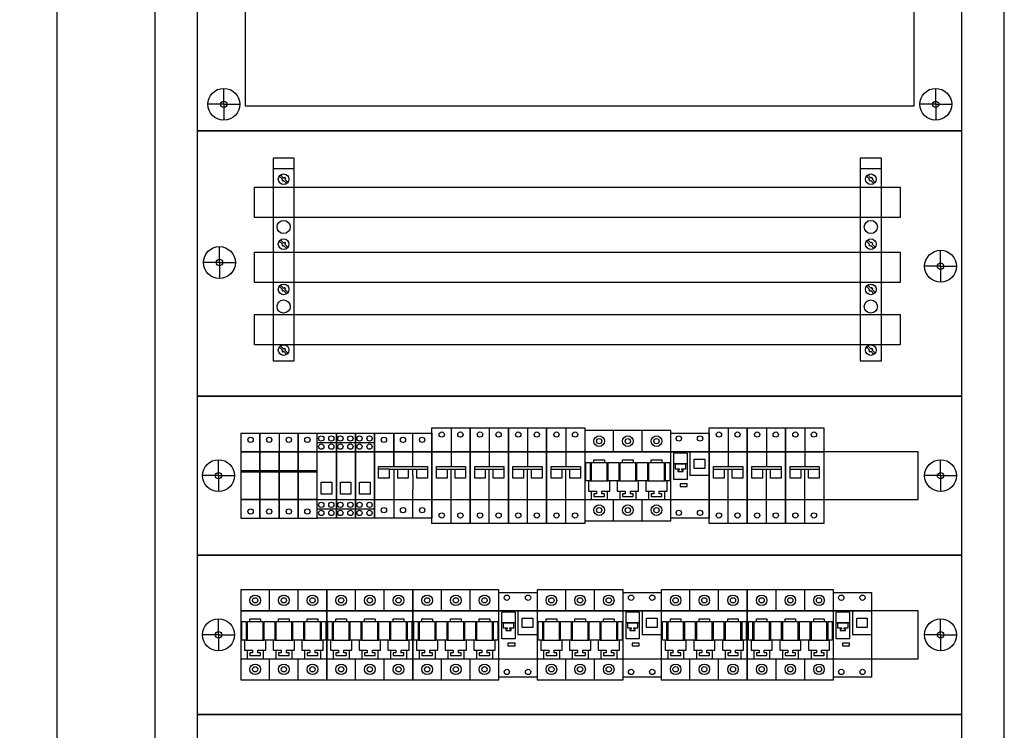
# Model space of a CAD drawing. Header units: centimetres. Extents: x -4250 to -484, y 169 to 6592.
# Tile 119 of 178: x -1209 to -1116, y 4476 to 4543. Entities that reach past the tile are written whole.
import ezdxf

# ---------------------------------------------------------------- set-up
doc = ezdxf.new("R2010")
doc.units = ezdxf.units.CM
doc.layers.add('1', color=7, linetype='Continuous')
doc.layers.add('żółty', color=2, linetype='Continuous')
doc.dimstyles.new('ISO-25', dxfattribs={"dimtxt": 2.5, "dimasz": 2.5, "dimexe": 1.25, "dimexo": 0.625, "dimtad": 1, "dimdsep": 46, "dimtxsty": 'Standard', "dimcen": 2.5, "dimadec": 0, "dimazin": 0, "dimtfac": 1, "dimtmove": 0, "dimatfit": 3, "dimfxl": 0, "dimarcsym": 0})

# ---------------------------------------------------------------- blocks, each defined once
blk = doc.blocks.new('*D66')
at = {"layer": '1', "color": 0, "lineweight": -2, "transparency": 16777216}
for p, q in [((-1196.827, 4584.572), (-1206.659, 4584.572)), ((-1205.409, 4387.072), (-1205.409, 4582.072)), ((-1196.827, 4384.572), (-1206.659, 4384.572))]:
    blk.add_line(p, q, dxfattribs=at)
at = {"layer": '1', "color": 0, "transparency": 16777216}
for points in [[(-1204.993, 4582.072), (-1205.826, 4582.072), (-1205.409, 4584.572)], [(-1205.826, 4387.072), (-1204.993, 4387.072), (-1205.409, 4384.572)]]:
    blk.add_solid(points, dxfattribs=at)
at = {"layer": 'Defpoints', "color": 0, "transparency": 16777216}
for p in [(-1205.409, 4584.572), (-1196.202, 4584.572), (-1196.202, 4384.572)]:
    blk.add_point(p, dxfattribs=at)
blk = doc.blocks.new('108361_568740629')
for p, q in [((2.5, 47.5), (2.5, 49)), ((69.543, 47.5), (69.543, 49)), ((2.5, 47.5), (1, 47.5)), ((2.5, 47.5), (2.5, 46)), ((2.5, 47.5), (4, 47.5)), ((69.543, 47.5), (68.043, 47.5)), ((69.543, 47.5), (69.543, 46)), ((69.543, 47.5), (71.043, 47.5)), ((2.5, 2.5), (2.5, 4)), ((69.543, 2.5), (69.543, 4)), ((2.5, 2.5), (1, 2.5)), ((2.5, 2.5), (2.5, 1)), ((2.5, 2.5), (4, 2.5)), ((69.543, 2.5), (68.043, 2.5)), ((69.543, 2.5), (71.043, 2.5)), ((69.543, 2.5), (69.543, 1))]:
    blk.add_line(p, q)
for points in [[(0, 50), (0, 0), (72, 0), (72, 50)], [(4.5, 47.65), (4.5, 2.35), (67.5, 2.35), (67.5, 47.65)]]:
    blk.add_lwpolyline(points, close=True)
for centre, radius in [((2.5, 47.5), 1.5), ((69.543, 47.5), 1.5), ((2.5, 47.5), 0.3), ((69.543, 47.5), 0.3), ((2.5, 2.5), 1.5), ((69.543, 2.5), 1.5), ((2.5, 2.5), 0.3), ((69.543, 2.5), 0.3)]:
    blk.add_circle(centre, radius)
at = {"flags": 1}
for tag, p in [('BD', (74.741, 16.453)), ('NK', (74.741, 14.461)), ('TYP', (74.741, 12.861)), ('PO', (74.741, 11.323))]:
    blk.add_attdef(tag, p, '', height=1, dxfattribs=at)
blk = doc.blocks.new('247698_725980249')
for p, q in [((0, -1.75), (0, 6.25)), ((0, 6.25), (1.8, 6.25)), ((1.8, 6.25), (3.6, 6.25)), ((1.8, 3.125), (1.8, 6.25)), ((1.8, 6.25), (1.8, 3.125)), ((3.6, 6.25), (5.4, 6.25)), ((3.6, 3.125), (3.6, 6.25)), ((5.4, 6.25), (5.4, -1.75)), ((0, 4.5), (1.8, 4.5)), ((1.8, 4.5), (3.6, 4.5)), ((3.6, 4.5), (5.4, 4.5)), ((0.375, 2.875), (0.375, 3.125)), ((0.375, 3.125), (4.975, 3.125)), ((0.375, 2), (0.375, 2.875)), ((1.375, 2.875), (0.375, 2.875)), ((0.375, 2.875), (0.375, 2.875)), ((0.375, 2.875), (0.375, 2.875)), ((1.375, 2.875), (1.375, 2)), ((1.375, 2.875), (4.975, 2.875)), ((1.8, 2.875), (1.8, -1.75)), ((2.175, 2), (2.175, 2.875)), ((3.175, 2.875), (3.175, 2)), ((3.6, 2.25), (3.6, 2.875)), ((3.975, 2), (3.975, 2.875)), ((3.975, 2.875), (3.975, 2.875)), ((3.975, 2.875), (3.975, 2.875)), ((4.975, 3.125), (4.975, 2.75)), ((4.975, 3.125), (4.975, 3.125)), ((4.975, 2.875), (4.975, 2)), ((4.975, 2.875), (4.975, 2.875)), ((4.975, 2.875), (4.975, 2.875)), ((4.975, 2.875), (4.975, 2.875)), ((1.375, 2), (0.375, 2)), ((3.175, 2), (2.175, 2)), ((3.6, 2.25), (3.6, 0.989)), ((4.975, 2), (3.975, 2)), ((3.6, -1.75), (3.6, 0.989)), ((0, 0), (1.8, 0)), ((1.8, 0), (3.6, 0)), ((3.6, 0), (5.4, 0)), ((1.8, -1.75), (0, -1.75)), ((3.6, -1.75), (1.8, -1.75)), ((5.4, -1.75), (3.6, -1.75))]:
    blk.add_line(p, q)
for centre in [(0.875, 5.625), (2.675, 5.625), (4.475, 5.625), (0.875, -1), (2.675, -1), (4.475, -1)]:
    blk.add_circle(centre, 0.25)
at = {"flags": 1}
for tag, p in [('BD', (6.637, 5.482)), ('NK', (6.637, 2.919)), ('TYP', (6.637, 0.727)), ('PO', (6.637, -1.51))]:
    blk.add_attdef(tag, p, '', height=0.5, dxfattribs=at)
blk = doc.blocks.new('286690_1790574627')
for p, q in [((2, 7.5), (2, 9)), ((70, 7.5), (70, 9)), ((2, 7.5), (0.5, 7.5)), ((2, 7.5), (3.5, 7.5)), ((2, 7.5), (2, 6)), ((70, 7.5), (68.5, 7.5)), ((70, 7.5), (70, 6)), ((70, 7.5), (71.5, 7.5))]:
    blk.add_line(p, q)
for points in [[(0, 0), (72, 0), (72, 15), (0, 15)], [(4.1, 5.25), (67.9, 5.25), (67.9, 9.75), (4.1, 9.75)]]:
    blk.add_lwpolyline(points, close=True)
for centre, radius in [((2, 7.5), 1.5), ((70, 7.5), 1.5), ((2, 7.5), 0.3), ((70, 7.5), 0.3)]:
    blk.add_circle(centre, radius)
at = {"flags": 1}
for tag, p in [('BD', (74.383, 9.534)), ('NK', (74.383, 7.542)), ('TYP', (74.383, 5.942)), ('PO', (74.383, 4.404))]:
    blk.add_attdef(tag, p, '', height=1, dxfattribs=at)
blk = doc.blocks.new('108393_1617907489')
for p, q in [((2.086, 12.585), (2.086, 14.085)), ((70, 12.236), (70, 13.736)), ((2.086, 12.585), (0.586, 12.585)), ((2.086, 12.585), (3.586, 12.585)), ((2.086, 12.585), (2.086, 11.085)), ((70, 12.236), (68.5, 12.236)), ((70, 12.236), (71.5, 12.236)), ((70, 12.236), (70, 10.736))]:
    blk.add_line(p, q)
blk.add_lwpolyline([(0, 25), (0, 0), (72, 0), (72, 25)], close=True)
for centre, radius in [((2.086, 12.585), 1.5), ((70, 12.236), 1.5), ((2.086, 12.585), 0.3), ((70, 12.236), 0.3)]:
    blk.add_circle(centre, radius)
at = {"flags": 1}
for tag, p in [('BD', (73.281, 11.748)), ('NK', (73.281, 9.756)), ('TYP', (73.281, 8.155)), ('PO', (73.281, 6.618))]:
    blk.add_attdef(tag, p, '', height=1, dxfattribs=at)
blk = doc.blocks.new('F1955003')
for p, q in [((8.1, 6.5), (0, 6.5)), ((0, 6.5), (0, -2)), ((2.7, 4.5), (2.7, 6.5)), ((5.4, 4.5), (5.4, 6.5)), ((8.1, -2), (8.1, 6.5)), ((0, 4.5), (2.7, 4.5)), ((0.85, 3.5), (0.85, 3.75)), ((0.85, 3.75), (1.85, 3.75)), ((1.85, 3.75), (1.85, 3.5)), ((2.7, 4.5), (5.4, 4.5)), ((3.55, 3.5), (3.55, 3.75)), ((3.55, 3.75), (4.55, 3.75)), ((4.55, 3.75), (4.55, 3.5)), ((5.4, 4.5), (8.1, 4.5)), ((6.25, 3.5), (6.25, 3.75)), ((6.25, 3.75), (7.25, 3.75)), ((7.25, 3.75), (7.25, 3.5)), ((8.1, 0), (8.1, 4.5)), ((0.1, 3.5), (0.5, 3.5)), ((0.1, 1.75), (0.1, 3.5)), ((0.5, 3.5), (0.5, 1.75)), ((0.6, 3.5), (2.1, 3.5)), ((0.6, 3.5), (0.6, 1.75)), ((2.1, 1.75), (2.1, 3.5)), ((2.2, 1.75), (2.2, 3.5)), ((2.2, 3.5), (3, 3.5)), ((2.4, 3.5), (3.2, 3.5)), ((3.2, 3.5), (3.2, 1.75)), ((3.3, 3.5), (4.8, 3.5)), ((3.3, 3.5), (3.3, 1.75)), ((4.8, 1.75), (4.8, 3.5)), ((4.9, 3.5), (5.7, 3.5)), ((4.9, 1.75), (4.9, 3.5)), ((5.1, 3.5), (5.9, 3.5)), ((5.9, 3.5), (5.9, 1.75)), ((6, 3.5), (7.5, 3.5)), ((6, 3.5), (6, 1.75)), ((7.5, 1.75), (7.5, 3.5)), ((7.6, 1.75), (7.6, 3.5)), ((7.6, 3.5), (8, 3.5)), ((8, 3.5), (8, 1.75)), ((0.6, 1.75), (0.1, 1.75)), ((0.35, 1.75), (0.35, 0.8)), ((0.35, 1.75), (0.35, 0.8)), ((0.5, 1.75), (0.6, 1.75)), ((0.5, 1.75), (0.6, 1.75)), ((0.5, 1.75), (0.6, 1.75)), ((0.5, 1.75), (0.6, 1.75)), ((0.6, 1.75), (2.1, 1.75)), ((0.6, 1.75), (2.1, 1.75)), ((0.6, 1.75), (2.1, 1.75)), ((0.6, 1.75), (2.1, 1.75)), ((2.1, 1.75), (2.2, 1.75)), ((2.1, 1.75), (2.2, 1.75)), ((2.1, 1.75), (2.2, 1.75)), ((2.1, 1.75), (2.2, 1.75)), ((3, 1.75), (2.2, 1.75)), ((2.35, 0.8), (2.35, 1.75)), ((2.35, 0.8), (2.35, 1.75)), ((3.2, 1.75), (2.4, 1.75)), ((3.05, 1.75), (3.05, 0.8)), ((3.05, 1.75), (3.05, 0.8)), ((3.2, 1.75), (3.3, 1.75)), ((3.2, 1.75), (3.3, 1.75)), ((3.2, 1.75), (3.3, 1.75)), ((3.2, 1.75), (3.3, 1.75)), ((3.3, 1.75), (4.8, 1.75)), ((3.3, 1.75), (4.8, 1.75)), ((3.3, 1.75), (4.8, 1.75)), ((3.3, 1.75), (4.8, 1.75)), ((4.8, 1.75), (4.9, 1.75)), ((4.8, 1.75), (4.9, 1.75)), ((4.8, 1.75), (4.9, 1.75)), ((4.8, 1.75), (4.9, 1.75)), ((5.7, 1.75), (4.9, 1.75)), ((5.05, 0.8), (5.05, 1.75)), ((5.05, 0.8), (5.05, 1.75)), ((5.9, 1.75), (5.1, 1.75)), ((5.75, 1.75), (5.75, 0.8)), ((5.75, 1.75), (5.75, 0.8)), ((5.9, 1.75), (6, 1.75)), ((5.9, 1.75), (6, 1.75)), ((5.9, 1.75), (6, 1.75)), ((5.9, 1.75), (6, 1.75)), ((6, 1.75), (7.5, 1.75)), ((6, 1.75), (7.5, 1.75)), ((6, 1.75), (7.5, 1.75)), ((6, 1.75), (7.5, 1.75)), ((7.5, 1.75), (7.6, 1.75)), ((7.5, 1.75), (7.6, 1.75)), ((7.5, 1.75), (7.6, 1.75)), ((7.5, 1.75), (7.6, 1.75)), ((8, 1.75), (7.6, 1.75)), ((7.75, 0.8), (7.75, 1.75)), ((7.75, 0.8), (7.75, 1.75)), ((0, 0), (2.7, 0)), ((0.35, 0.8), (1.1, 0.8)), ((0.35, 0.8), (1.1, 0.8)), ((0.6, 0.8), (0.6, 0)), ((0.6, 0.8), (0.6, 0)), ((0.85, 0.55), (0.85, 0.3)), ((1.1, 0.55), (0.85, 0.55)), ((1.1, 0.55), (0.85, 0.55)), ((0.85, 0.55), (0.85, 0.3)), ((0.85, 0.3), (1.85, 0.3)), ((0.85, 0.3), (1.85, 0.3)), ((1.1, 0.8), (1.1, 0.55)), ((1.1, 0.8), (1.1, 0.55)), ((1.6, 0.8), (2.35, 0.8)), ((1.6, 0.8), (2.35, 0.8)), ((1.6, 0.55), (1.6, 0.8)), ((1.6, 0.55), (1.6, 0.8)), ((1.85, 0.55), (1.6, 0.55)), ((1.85, 0.55), (1.6, 0.55)), ((1.85, 0.3), (1.85, 0.55)), ((1.85, 0.3), (1.85, 0.55)), ((2.1, 0.8), (2.1, 0)), ((2.1, 0.8), (2.1, 0)), ((2.7, -2), (2.7, 0)), ((2.7, 0), (5.4, 0)), ((3.05, 0.8), (3.8, 0.8)), ((3.05, 0.8), (3.8, 0.8)), ((3.3, 0.8), (3.3, 0)), ((3.3, 0.8), (3.3, 0)), ((3.55, 0.55), (3.55, 0.3)), ((3.8, 0.55), (3.55, 0.55)), ((3.8, 0.55), (3.55, 0.55)), ((3.55, 0.55), (3.55, 0.3)), ((3.55, 0.3), (4.55, 0.3)), ((3.55, 0.3), (4.55, 0.3)), ((3.8, 0.8), (3.8, 0.55)), ((3.8, 0.8), (3.8, 0.55)), ((4.3, 0.55), (4.3, 0.8)), ((4.3, 0.8), (5.05, 0.8)), ((4.3, 0.8), (5.05, 0.8)), ((4.3, 0.55), (4.3, 0.8)), ((4.55, 0.55), (4.3, 0.55)), ((4.55, 0.55), (4.3, 0.55)), ((4.55, 0.3), (4.55, 0.55)), ((4.55, 0.3), (4.55, 0.55)), ((4.8, 0.8), (4.8, 0)), ((4.8, 0.8), (4.8, 0)), ((5.4, -2), (5.4, 0)), ((5.4, 0), (8.1, 0)), ((5.75, 0.8), (6.5, 0.8)), ((5.75, 0.8), (6.5, 0.8)), ((6, 0.8), (6, 0)), ((6, 0.8), (6, 0)), ((6.25, 0.55), (6.25, 0.3)), ((6.5, 0.55), (6.25, 0.55)), ((6.5, 0.55), (6.25, 0.55)), ((6.25, 0.55), (6.25, 0.3)), ((6.25, 0.3), (7.25, 0.3)), ((6.25, 0.3), (7.25, 0.3)), ((6.5, 0.8), (6.5, 0.55)), ((6.5, 0.8), (6.5, 0.55)), ((7, 0.8), (7.75, 0.8)), ((7, 0.8), (7.75, 0.8)), ((7, 0.55), (7, 0.8)), ((7, 0.55), (7, 0.8)), ((7.25, 0.55), (7, 0.55)), ((7.25, 0.55), (7, 0.55)), ((7.25, 0.3), (7.25, 0.55)), ((7.25, 0.3), (7.25, 0.55)), ((7.5, 0.8), (7.5, 0)), ((7.5, 0.8), (7.5, 0)), ((0, -2), (8.1, -2))]:
    blk.add_line(p, q)
for centre, radius in [((1.35, 5.5), 0.5), ((1.35, 5.5), 0.25), ((4.05, 5.5), 0.5), ((4.05, 5.5), 0.25), ((6.75, 5.5), 0.5), ((6.75, 5.5), 0.25), ((1.35, -1), 0.5), ((1.35, -1), 0.25), ((4.05, -1), 0.5), ((4.05, -1), 0.25), ((6.75, -1), 0.5), ((6.75, -1), 0.25)]:
    blk.add_circle(centre, radius)
at = {"flags": 1}
for tag, p in [('BD', (8.82, 5.889)), ('NK', (8.82, 3.568)), ('TYP', (8.82, 2.156)), ('PO', (8.82, 0.642))]:
    blk.add_attdef(tag, p, '', height=0.5, dxfattribs=at)
blk = doc.blocks.new('F952530410')
for p, q in [((0, 6.25), (1.8, 6.25)), ((0, 6.25), (0, -1.75)), ((1.8, 6.25), (1.8, 0)), ((1.8, 4.5), (1.8, 6.25)), ((1.8, 6.25), (3.6, 6.25)), ((3.6, 6.25), (3.6, 0)), ((3.6, 6.25), (5.4, 6.25)), ((5.4, 4.5), (5.4, 6.25)), ((5.4, 6.25), (5.4, 0)), ((5.4, 6.25), (7.2, 6.25)), ((7.2, -1.75), (7.2, 6.25)), ((0, 4.5), (1.8, 4.5)), ((1.8, 4.5), (3.6, 4.5)), ((1.8, 0), (1.8, 4.5)), ((3.6, 4.5), (5.4, 4.5)), ((3.6, 0), (3.6, 4.5)), ((5.4, 4.5), (7.2, 4.5)), ((5.4, 0), (5.4, 4.5)), ((0, 2.75), (1.8, 2.75)), ((0, 2.625), (1.8, 2.625)), ((1.8, 2.75), (3.6, 2.75)), ((1.8, 2.625), (3.6, 2.625)), ((3.6, 2.75), (5.4, 2.75)), ((3.6, 2.625), (5.4, 2.625)), ((5.4, 2.75), (7.2, 2.75)), ((5.4, 2.625), (7.2, 2.625)), ((1.8, 0), (0, 0)), ((1.8, -1.75), (1.8, 0.25)), ((1.8, 0), (1.8, -1.75)), ((3.6, 0), (1.8, 0)), ((3.6, -1.75), (3.6, 0.25)), ((3.6, 0), (3.6, -1.75)), ((5.4, 0), (3.6, 0)), ((5.4, -1.75), (5.4, 0.25)), ((5.4, 0), (5.4, -1.75)), ((7.2, 0), (5.4, 0)), ((0, -1.75), (1.8, -1.75)), ((1.8, -1.75), (3.6, -1.75)), ((3.6, -1.75), (5.4, -1.75)), ((5.4, -1.75), (7.2, -1.75))]:
    blk.add_line(p, q)
for centre in [(0.925, 5.625), (2.675, 5.625), (4.525, 5.625), (6.275, 5.625), (0.925, -1.125), (2.675, -1.125), (4.525, -1.125), (6.275, -1.125)]:
    blk.add_circle(centre, 0.25)
at = {"flags": 1}
for tag, p in [('BD', (7.734, 4.339)), ('NK', (7.734, 2.347)), ('TYP', (7.734, 0.747)), ('PO', (7.734, -0.791))]:
    blk.add_attdef(tag, p, '', height=1, dxfattribs=at)
blk = doc.blocks.new('107066_180471773')
for p, q in [((0, 18.1), (2, 18.1)), ((0.887, 17.1), (0.594, 17.392)), ((1, 17.213), (0.708, 17.506)), ((0.887, 17.1), (0.816, 17.029)), ((0.816, 17.029), (0.929, 16.916)), ((1, 16.987), (0.929, 16.916)), ((1, 17.213), (1.071, 17.284)), ((1.292, 16.694), (1, 16.987)), ((1.071, 17.284), (1.184, 17.171)), ((1.113, 17.1), (1.184, 17.171)), ((1.406, 16.808), (1.113, 17.1)), ((0.887, 10.979), (0.594, 11.272)), ((1, 11.093), (0.708, 11.385)), ((1, 11.093), (1.071, 11.163)), ((1.071, 11.163), (1.184, 11.05)), ((0.887, 10.979), (0.816, 10.909)), ((0.816, 10.909), (0.929, 10.796)), ((1, 10.866), (0.929, 10.796)), ((1.292, 10.574), (1, 10.866)), ((1.113, 10.979), (1.184, 11.05)), ((1.406, 10.687), (1.113, 10.979)), ((0.887, 6.721), (0.594, 7.013)), ((1, 6.834), (0.708, 7.126)), ((0.887, 6.721), (0.816, 6.65)), ((0.816, 6.65), (0.929, 6.537)), ((1, 6.607), (0.929, 6.537)), ((1, 6.834), (1.071, 6.904)), ((1.292, 6.315), (1, 6.607)), ((1.071, 6.904), (1.184, 6.791)), ((1.113, 6.721), (1.184, 6.791)), ((1.406, 6.428), (1.113, 6.721)), ((0.887, 1), (0.594, 1.292)), ((1, 1.113), (0.708, 1.406)), ((0.887, 1), (0.816, 0.929)), ((0.816, 0.929), (0.929, 0.816)), ((1, 1.113), (1.071, 1.184)), ((1.071, 1.184), (1.184, 1.071)), ((1.113, 1), (1.184, 1.071)), ((1.406, 0.708), (1.113, 1)), ((1, 0.887), (0.929, 0.816)), ((1.292, 0.594), (1, 0.887))]:
    blk.add_line(p, q)
blk.add_lwpolyline([(0, 0), (2, 0), (2, 19.1), (0, 19.1)], close=True)
for centre, radius in [((1, 17.1), 0.5), ((1, 12.6), 0.621), ((1, 10.979), 0.5), ((1, 6.721), 0.5), ((1, 5.1), 0.621), ((1, 1), 0.5)]:
    blk.add_circle(centre, radius)
at = {"flags": 1}
for tag, p in [('BD', (4.178, 17.808)), ('NK', (4.178, 12.608)), ('TYP', (4.178, 7.409)), ('PO', (4.178, 1.824))]:
    blk.add_attdef(tag, p, '', height=2.5, dxfattribs=at)
blk = doc.blocks.new('F1975025')
for p, q in [((0, 4.5), (0, 6.25)), ((0, 6.25), (1.8, 6.25)), ((0, -1.75), (0, 6.25)), ((1.8, 6.25), (1.8, -1.75)), ((0, 5.375), (1.8, 5.375)), ((0, 4.5), (1.8, 4.5)), ((0.375, 1.375), (0.375, 1.625)), ((0.375, 1.625), (1.375, 1.625)), ((0.375, 0.5), (0.375, 1.375)), ((1.375, 1.625), (1.375, 1.25)), ((1.375, 1.375), (1.375, 0.5)), ((0, 0), (1.8, 0)), ((0, -1.75), (0, 0)), ((1.375, 0.5), (0.375, 0.5)), ((0, -0.875), (1.8, -0.875)), ((1.8, -1.75), (0, -1.75))]:
    blk.add_line(p, q)
for centre in [(0.375, 5.75), (1.324, 5.75), (0.375, 4.987), (1.324, 4.987), (0.375, -0.5), (1.324, -0.5), (0.375, -1.263), (1.324, -1.263)]:
    blk.add_circle(centre, 0.25)
at = {"flags": 1}
for tag, p in [('BD', (0.501, 3.531)), ('NK', (0.492, 2.257)), ('typ', (0.501, 1.274)), ('po', (0.492, 0))]:
    blk.add_attdef(tag, p, '', height=0.5, dxfattribs=at)
blk = doc.blocks.new('064786')
for p, q in [((0, -2.25), (0, 6.75)), ((0, 6.75), (1.8, 6.75)), ((1.8, 6.75), (1.8, 3.125)), ((1.8, 6.75), (3.6, 6.75)), ((3.6, 6.75), (3.6, -2.25)), ((0, 4.5), (1.8, 4.5)), ((1.8, 4.5), (3.6, 4.5)), ((0.425, 3.125), (2.3, 3.125)), ((0.425, 2.875), (0.425, 3.125)), ((0.425, 2.875), (2.425, 2.875)), ((0.425, 2), (0.425, 2.875)), ((1.425, 2.875), (1.425, 2)), ((1.8, -2.25), (1.8, 2.875)), ((2.175, 3.125), (3.175, 3.125)), ((2.175, 2.875), (3.175, 2.875)), ((2.175, 2), (2.175, 2.875)), ((3.175, 3.125), (3.175, 2.75)), ((3.175, 2.875), (3.175, 2)), ((1.425, 2), (0.425, 2)), ((3.175, 2), (2.175, 2)), ((0, 0), (1.8, 0)), ((1.8, 0), (3.6, 0)), ((1.8, -2.25), (0, -2.25)), ((3.6, -2.25), (1.8, -2.25))]:
    blk.add_line(p, q)
for centre in [(0.925, 6.125), (2.675, 6.125), (0.925, -1.5), (2.675, -1.5)]:
    blk.add_circle(centre, 0.25)
at = {"flags": 1}
for tag, p in [('BD', (4.551, 5.73)), ('NK', (4.551, 3.087)), ('TYP', (4.551, 0.465)), ('PO', (4.551, -1.862))]:
    blk.add_attdef(tag, p, '', height=0.5, dxfattribs=at)
blk = doc.blocks.new('F921901024')
for p, q in [((0, -1.75), (0, 6.25)), ((0, 6.25), (3.6, 6.25)), ((3.6, 6.25), (3.6, -1.75)), ((0.275, 1.875), (0.275, 4.375)), ((1.525, 4.375), (1.525, 1.875)), ((1.8, 4.5), (1.8, 2.25)), ((2.2, 2.938), (2.2, 3.812)), ((2.2, 3.812), (3.2, 3.812)), ((3.2, 3.812), (3.2, 2.938)), ((0.4, 3.375), (1.4, 3.375)), ((3.2, 2.938), (2.2, 2.938)), ((1.525, 1.875), (0.275, 1.875)), ((3.6, 2.25), (1.8, 2.25)), ((1.525, 1.474), (0.861, 1.474)), ((0.861, 1.474), (0.861, 1.213)), ((0.861, 1.213), (1.525, 1.213)), ((1.525, 1.213), (1.525, 1.474)), ((3.6, -1.75), (0, -1.75))]:
    blk.add_line(p, q)
at = {"linetype": 'Continuous'}
for p, q in [((0, 4.5), (3.6, 4.5)), ((1.525, 4.375), (0.275, 4.375)), ((1.525, 3.375), (0.275, 3.375)), ((0, 0), (3.6, 0))]:
    blk.add_line(p, q, dxfattribs=at)
at = {"color": 7, "linetype": 'Continuous'}
for p, q in [((0.4, 3.375), (0.4, 2.9)), ((0.4, 3.375), (0.4, 2.9)), ((0.4, 2.9), (0.775, 2.9)), ((0.4, 2.9), (0.775, 2.9)), ((0.775, 2.9), (0.775, 2.775)), ((0.775, 2.9), (0.775, 2.775)), ((1.025, 2.775), (1.025, 2.9)), ((1.025, 2.775), (1.025, 2.9)), ((1.025, 2.9), (1.4, 2.9)), ((1.025, 2.9), (1.4, 2.9)), ((1.4, 2.9), (1.4, 3.375)), ((1.4, 2.9), (1.4, 3.375)), ((0.65, 2.775), (0.65, 2.65)), ((0.775, 2.775), (0.65, 2.775)), ((0.775, 2.775), (0.65, 2.775)), ((0.65, 2.775), (0.65, 2.65)), ((0.65, 2.65), (1.15, 2.65)), ((0.65, 2.65), (1.15, 2.65)), ((1.15, 2.775), (1.025, 2.775)), ((1.15, 2.775), (1.025, 2.775)), ((1.15, 2.65), (1.15, 2.775)), ((1.15, 2.65), (1.15, 2.775))]:
    blk.add_line(p, q, dxfattribs=at)
at = {"linetype": 'Continuous'}
for centre in [(0.75, 5.75), (2.75, 5.75), (0.75, -1.25), (2.75, -1.25)]:
    blk.add_circle(centre, 0.25, dxfattribs=at)
at = {"flags": 1}
for tag, p in [('BD', (4.037, 3.51)), ('NK', (4.037, 2.552)), ('typ', (4.037, 1.791)), ('po', (4.037, 0.832))]:
    blk.add_attdef(tag, p, '', height=0.5, dxfattribs=at)

msp = doc.modelspace()

# ---------------------------------------------------------------- linework, layer by layer
at = {"color": 3}
msp.add_lwpolyline([(-1196.2024, 4584.5716), (-1196.2024, 4384.5716), (-1116.2024, 4384.5716), (-1116.2024, 4584.5716)], close=True, dxfattribs=at)
msp.add_lwpolyline([(-1192.2024, 4387.0716), (-1120.2024, 4387.0716), (-1120.2024, 4582.0716), (-1192.2024, 4582.0716)], close=True)
at = {"layer": 'żółty'}
for points in [[(-1186.8083, 4526.7741), (-1126.0234, 4526.7741), (-1126.0234, 4523.8986), (-1186.8083, 4523.8986)], [(-1186.8083, 4520.6445), (-1126.0234, 4520.6445), (-1126.0234, 4517.769), (-1186.8083, 4517.769)], [(-1186.8083, 4514.7736), (-1126.0234, 4514.7736), (-1126.0234, 4511.8981), (-1186.8083, 4511.8981)]]:
    msp.add_lwpolyline(points, close=True, dxfattribs=at)

# ---------------------------------------------------------------- block references
for name, p in [('108393_1617907489', (-1192.2024, 4507.0716)), ('286690_1790574627', (-1192.2024, 4492.0716)), ('F952530410', (-1188.1024, 4497.3216)), ('F1975025', (-1180.9024, 4497.3216)), ('F1975025', (-1179.1024, 4497.3216)), ('F1975025', (-1177.3024, 4497.3216)), ('064786', (-1170.1024, 4497.3216)), ('064786', (-1166.5024, 4497.3216)), ('064786', (-1162.9024, 4497.3216)), ('064786', (-1159.3024, 4497.3216)), ('F1955003', (-1155.7024, 4497.3216)), ('F921901024', (-1147.6024, 4497.3216)), ('064786', (-1144.0024, 4497.3216)), ('064786', (-1140.4024, 4497.3216)), ('064786', (-1136.8024, 4497.3216)), ('286690_1790574627', (-1192.2024, 4477.0716)), ('F1955003', (-1188.1024, 4482.3216)), ('F1955003', (-1180.0024, 4482.3216)), ('F1955003', (-1171.9024, 4482.3216)), ('F1955003', (-1160.2024, 4482.3216)), ('F1955003', (-1148.5024, 4482.3216)), ('F1955003', (-1140.4024, 4482.3216)), ('F921901024', (-1163.8024, 4482.3216)), ('F921901024', (-1152.1024, 4482.3216)), ('F921901024', (-1132.3024, 4482.3216)), ('286690_1790574627', (-1192.2024, 4462.0716))]:
    msp.add_blockref(name, p)
at = {"layer": '1'}
for name, p in [('108361_568740629', (-1192.2024, 4532.0716)), ('107066_180471773', (-1185.0686, 4510.4067)), ('107066_180471773', (-1129.7745, 4510.4067)), ('247698_725980249', (-1175.5024, 4497.3216))]:
    msp.add_blockref(name, p, dxfattribs=at)

# ---------------------------------------------------------------- dimensions: what is measured, and where the dimension line sits
dim = msp.add_linear_dim(base=(-1205.4095, 4584.5716), p1=(-1196.2024, 4384.5716), p2=(-1196.2024, 4584.5716), angle=90, dimstyle='ISO-25', dxfattribs=at)
dim.commit()
dim.dimension.update_dxf_attribs({"geometry": '*D66', "text_midpoint": (-1207.2845, 4484.5716)})

doc.saveas('drawing.dxf')
